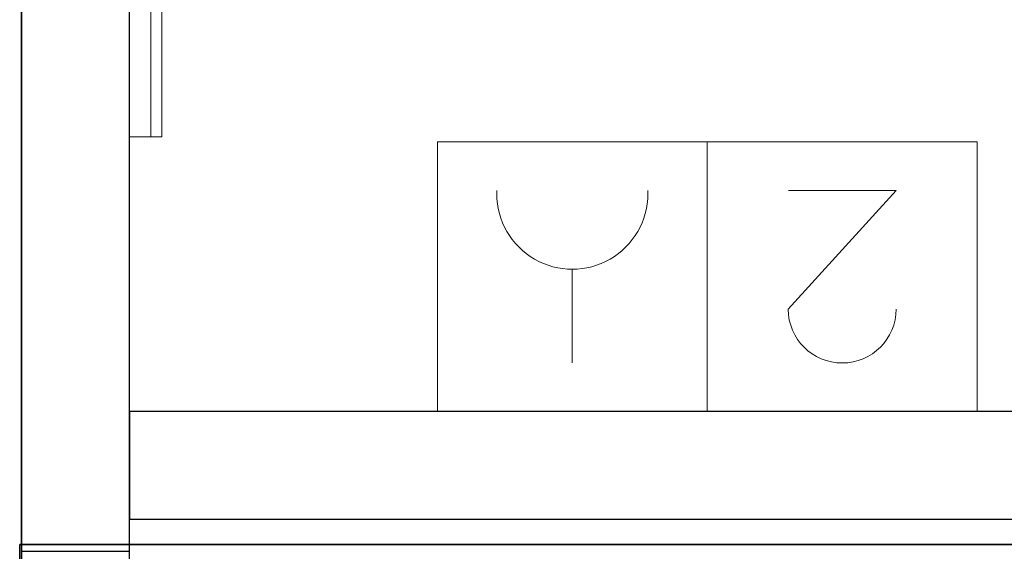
# Model space of a CAD drawing. Header units: metres. Extents: x 391.1 to 427.5, y 12.8 to 28.4.
# Tile 21 of 32: x 401.4 to 402.3, y 25.9 to 26.4. Entities that reach past the tile are written whole.
import ezdxf

# ---------------------------------------------------------------- set-up
doc = ezdxf.new("R2010")
doc.units = ezdxf.units.M
doc.layers.add('01_SUELOS', color=7, linetype='Continuous', lineweight=25, true_color=0x007f00)
for name, color, linetype, lineweight in [('A-DETL-GENF-OTLN', 7, 'Continuous', 18), ('A-GENM-____-OTLN', 7, 'Continuous', 18), ('A-WALL-____-MCUT', 7, 'Continuous', 25), ('A-WALL-____-OTLN', 7, 'Continuous', 25)]:
    doc.layers.add(name, color=color, linetype=linetype, lineweight=lineweight)

# ---------------------------------------------------------------- blocks, each defined once
blk = doc.blocks.new('Family - LONDR55-XX_ZZ-ARQ-CAA-M3D-Londres55-V1-03_ELEC_P0A')
at = {"layer": 'A-GENM-____-OTLN', "color": 253, "true_color": 0xaaaaaa}
for p, q in [((0.6, 0.03), (0, 0.03)), ((0, 0.03), (0, 0.01)), ((0, 0.03), (0, 0.01)), ((0.6, 0.03), (0, 0.03)), ((0.6, 0.01), (0.6, 0.03)), ((0.6, 0.01), (0.6, 0.03)), ((0.6, 0.01), (0, 0.01)), ((0, 0.01), (0, 0)), ((0, 0), (0, 0.01)), ((0, 0.01), (0.6, 0.01)), ((0, 0.01), (0.6, 0.01)), ((0, 0.01), (0.6, 0.01)), ((0.6, 0), (0.6, 0.01)), ((0.6, 0.01), (0.6, 0)), ((0, 0), (0.6, 0)), ((0.6, 0), (0, 0))]:
    blk.add_line(p, q, dxfattribs=at)
blk = doc.blocks.new('Family - Mirall PA-152187-03_ELEC_P0A')
blk.add_blockref('Family - LONDR55-XX_ZZ-ARQ-CAA-M3D-Londres55-V1-03_ELEC_P0A', (0, 0))
blk = doc.blocks.new('Family - LONDR55-XX_ZZ-ARQ-CAA-M3D-Londres55-152374-03_ELEC_P0A')
at = {"layer": '01_SUELOS', "color": 9, "true_color": 0xaad4aa}
for p, q in [((0, 2.20277), (0, 0)), ((0, 0), (0, 2.20277)), ((0, 0), (1.99819, 0)), ((1.99819, 0), (0, 0))]:
    blk.add_line(p, q, dxfattribs=at)
blk = doc.blocks.new('Family - Evans PA-152392-03_ELEC_P0A')
at = {"layer": 'A-WALL-____-MCUT', "color": 253, "true_color": 0xaaaaaa}
for p, q in [((0.8984, 0.1), (0, 0.1)), ((0, 0.1), (0, 0)), ((0, 0), (0.8984, 0))]:
    blk.add_line(p, q, dxfattribs=at)
at = {"layer": 'A-WALL-____-OTLN', "color": 253, "true_color": 0xaaaaaa}
for p, q in [((1.7984, 0.1), (0, 0.1)), ((0, 0.1), (0, 0)), ((0, 0), (1.7984, 0))]:
    blk.add_line(p, q, dxfattribs=at)
at = {"layer": 'A-WALL-____-OTLN', "color": 253, "lineweight": 18, "true_color": 0xaaaaaa}
blk.add_line((0, 0), (1.7984, 0), dxfattribs=at)
blk = doc.blocks.new('Family - LONDR55-XX_ZZ-ARQ-CAA-M3D-Londres55-152611-03_ELEC_P0A')
at = {"layer": '01_SUELOS', "color": 9, "true_color": 0xaad4aa}
for p, q in [((2.17975, 12.68511), (2.17975, 10.36305)), ((2.17975, 10.36305), (2.17975, 12.68511)), ((4.17975, 12.68511), (2.17975, 12.68511)), ((2.17975, 12.68511), (4.17975, 12.68511))]:
    blk.add_line(p, q, dxfattribs=at)
blk = doc.blocks.new('Family - Evans PA-152627-03_ELEC_P0A')
at = {"layer": 'A-WALL-____-MCUT', "color": 253, "true_color": 0xaaaaaa}
for p, q in [((2.34931, 0.1), (2.34931, 0)), ((4.6937, 0.1), (2.34931, 0.1)), ((2.34931, 0), (4.6937, 0))]:
    blk.add_line(p, q, dxfattribs=at)
at = {"layer": 'A-WALL-____-OTLN', "color": 253, "true_color": 0xaaaaaa}
for p, q in [((4.6937, 0.1), (0.03252, 0.1)), ((0, 0), (4.6937, 0))]:
    blk.add_line(p, q, dxfattribs=at)
at = {"layer": 'A-WALL-____-OTLN', "color": 253, "lineweight": 18, "true_color": 0xaaaaaa}
blk.add_line((0.02223, 0), (4.6937, 0), dxfattribs=at)
blk = doc.blocks.new('LONDR55-XX_ZZ-ARQ-CAA-M3D-Londres55_ifc-1-03_ELEC_P0A')
at = {"layer": '01_SUELOS', "color": 253, "lineweight": 18, "true_color": 0xaaaaaa}
for name, p in [('Family - LONDR55-XX_ZZ-ARQ-CAA-M3D-Londres55-152374-03_ELEC_P0A', (401.35874, 25.92572)), ('Family - LONDR55-XX_ZZ-ARQ-CAA-M3D-Londres55-152611-03_ELEC_P0A', (399.17718, 13.24061))]:
    blk.add_blockref(name, p, dxfattribs=at)
at = {"layer": 'A-GENM-____-OTLN', "color": 253, "lineweight": 18, "true_color": 0xaaaaaa, "rotation": 90}
blk.add_blockref('Family - Mirall PA-152187-03_ELEC_P0A', (401.48847, 26.30385), dxfattribs=at)
at = {"layer": 'A-WALL-____-OTLN', "color": 253, "lineweight": 18, "true_color": 0xaaaaaa, "rotation": 90}
blk.add_blockref('Family - Evans PA-152627-03_ELEC_P0A', (401.45874, 23.57015), dxfattribs=at)
at = {"layer": 'A-WALL-____-OTLN', "color": 253, "lineweight": 18, "true_color": 0xaaaaaa}
blk.add_blockref('Family - Evans PA-152392-03_ELEC_P0A', (401.45874, 25.94914), dxfattribs=at)
blk = doc.blocks.new('ZYR_05_02_02 Presa Doble - 01 Toma Doble-V2-03_ELEC_P0A')
at = {"layer": 'A-DETL-GENF-OTLN', "color": 180, "true_color": 0x3c0aff}
for p, q in [((-0.23216, 0), (0.26784, 0)), ((-0.23216, -0.25), (-0.23216, 0)), ((0.01784, 0), (0.01784, -0.25)), ((0.26784, 0), (0.26784, -0.25)), ((0.14284, -0.045), (0.14284, -0.132)), ((-0.05716, -0.09484), (-0.15716, -0.205)), ((-0.15716, -0.205), (-0.05731, -0.205)), ((0.07284, -0.205), (0.07284, -0.202)), ((0.21284, -0.205), (0.21284, -0.202)), ((0.26784, -0.25), (-0.23216, -0.25))]:
    blk.add_line(p, q, dxfattribs=at)
for centre, radius, start in [((-0.10716, -0.095), 0.05, 0.1854), ((0.14284, -0.202), 0.07, 360)]:
    blk.add_arc(centre, radius, start, 180, dxfattribs=at)

msp = doc.modelspace()

# ---------------------------------------------------------------- block references
at = {"lineweight": 5}
msp.add_blockref('LONDR55-XX_ZZ-ARQ-CAA-M3D-Londres55_ifc-1-03_ELEC_P0A', (0, 0), dxfattribs=at)
at = {"layer": 'A-DETL-GENF-OTLN', "color": 180, "true_color": 0x3c0aff, "rotation": 180}
msp.add_blockref('ZYR_05_02_02 Presa Doble - 01 Toma Doble-V2-03_ELEC_P0A', (402.01169, 26.04914), dxfattribs=at)

doc.saveas('drawing.dxf')
